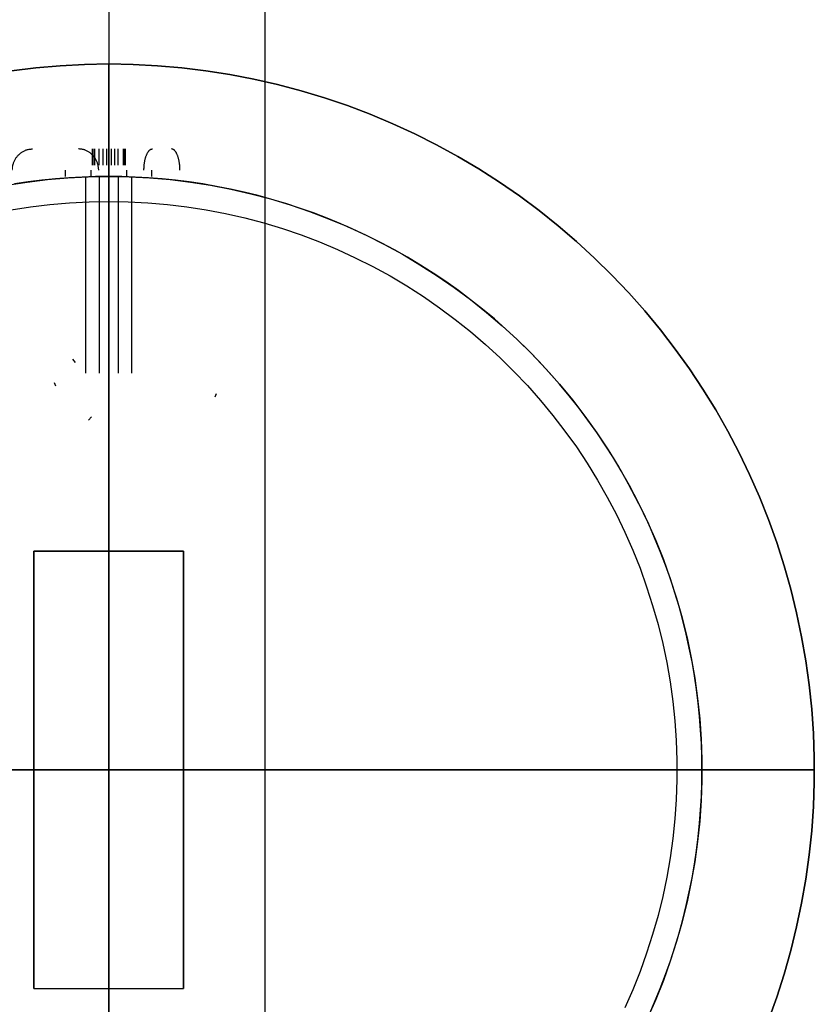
# Model space of a CAD drawing. Header units: millimetres. Extents: x -269 to 269, y -1462 to 438.
# Tile 6 of 26: x -7 to 56, y -19 to 60. Entities that reach past the tile are written whole.
import ezdxf

# ---------------------------------------------------------------- set-up
doc = ezdxf.new("R2010")
doc.units = ezdxf.units.MM
doc.layers.add('Default', color=7, linetype='Continuous', true_color=0x000000)

msp = doc.modelspace()

# ---------------------------------------------------------------- linework, layer by layer
at = {"layer": 'Default'}
for points in [[(0, 227.5), (0, -1460)], [(0, 227.5), (0, -1460)], [(12.5, 227.5), (12.5, -1460)], [(-7.777, 55.962), (-5.841, 56.197), (-3.898, 56.365), (-1.95, 56.466), (0, 56.5)], [(0, 56.5), (-1.95, 56.466), (-3.898, 56.365), (-5.841, 56.197), (-7.777, 55.962)], [(-7.777, 55.962), (-5.841, 56.197), (-3.898, 56.365), (-1.95, 56.466), (0, 56.5)], [(0, 56.5), (1.95, 56.466), (3.898, 56.365), (5.841, 56.197), (7.777, 55.962), (9.704, 55.66), (11.62, 55.292), (13.521, 54.858), (15.407, 54.359), (17.274, 53.795), (19.12, 53.166), (20.944, 52.475), (22.743, 51.721), (24.514, 50.905), (26.257, 50.028), (27.968, 49.092), (29.646, 48.098), (31.288, 47.046), (32.893, 45.938), (34.459, 44.775), (35.984, 43.559), (37.466, 42.291), (38.904, 40.972), (40.295, 39.605), (41.638, 38.191), (42.931, 36.731), (44.173, 35.227), (45.363, 33.681), (46.499, 32.096), (47.579, 30.472), (48.602, 28.811), (49.568, 27.116), (50.474, 25.389), (51.32, 23.632), (52.105, 21.847), (52.828, 20.035), (53.488, 18.2), (54.085, 16.343), (54.617, 14.466), (55.083, 12.572), (55.485, 10.664), (55.82, 8.742), (56.088, 6.81), (56.29, 4.87), (56.424, 2.925), (56.492, 0.975), (56.492, -0.975), (56.424, -2.925), (56.29, -4.87), (56.088, -6.81), (55.82, -8.742), (55.485, -10.664), (55.083, -12.572), (54.617, -14.466), (54.085, -16.343), (53.488, -18.2), (52.828, -20.035)], [(52.828, -20.035), (53.488, -18.2), (54.085, -16.343), (54.617, -14.466), (55.083, -12.572), (55.485, -10.664), (55.82, -8.742), (56.088, -6.81), (56.29, -4.87), (56.424, -2.925), (56.492, -0.975), (56.492, 0.975), (56.424, 2.925), (56.29, 4.87), (56.088, 6.81), (55.82, 8.742), (55.485, 10.664), (55.083, 12.572), (54.617, 14.466), (54.085, 16.343), (53.488, 18.2), (52.828, 20.035), (52.105, 21.847), (51.32, 23.632), (50.474, 25.389), (49.568, 27.116), (48.602, 28.811), (47.579, 30.472), (46.499, 32.096), (45.363, 33.681), (44.173, 35.227), (42.931, 36.731), (41.638, 38.191), (40.295, 39.605), (38.904, 40.972), (37.466, 42.291), (35.984, 43.559), (34.459, 44.775), (32.893, 45.938), (31.288, 47.046), (29.646, 48.098), (27.968, 49.092), (26.257, 50.028), (24.514, 50.905), (22.743, 51.721), (20.944, 52.475), (19.12, 53.166), (17.274, 53.795), (15.407, 54.359), (13.521, 54.858), (11.62, 55.292), (9.704, 55.66), (7.777, 55.962), (5.841, 56.197), (3.898, 56.365), (1.95, 56.466), (0, 56.5)], [(0, 56.5), (1.95, 56.466), (3.898, 56.365), (5.841, 56.197), (7.777, 55.962), (9.704, 55.66), (11.62, 55.292), (13.521, 54.858), (15.407, 54.359), (17.274, 53.795), (19.12, 53.166), (20.944, 52.475), (22.743, 51.721), (24.514, 50.905), (26.257, 50.028), (27.968, 49.092), (29.646, 48.098), (31.288, 47.046), (32.893, 45.938), (34.459, 44.775), (35.984, 43.559), (37.466, 42.291), (38.904, 40.972), (40.295, 39.605), (41.638, 38.191), (42.931, 36.731), (44.173, 35.227), (45.363, 33.681), (46.499, 32.096), (47.579, 30.472), (48.602, 28.811), (49.568, 27.116), (50.474, 25.389), (51.32, 23.632), (52.105, 21.847), (52.828, 20.035), (53.488, 18.2), (54.085, 16.343), (54.617, 14.466), (55.083, 12.572), (55.485, 10.664), (55.82, 8.742), (56.088, 6.81), (56.29, 4.87), (56.424, 2.925), (56.492, 0.975), (56.492, -0.975), (56.424, -2.925), (56.29, -4.87), (56.088, -6.81), (55.82, -8.742), (55.485, -10.664), (55.083, -12.572), (54.617, -14.466), (54.085, -16.343), (53.488, -18.2), (52.828, -20.035)], [(0, -56.5), (0, 56.5)], [(0, -56.5), (0, 56.5)], [(-1.332, 49.7), (-1.332, 48.4)], [(-1.24, 48.4), (-1.24, 49.7)], [(-1.147, 49.7), (-1.147, 48.4)], [(-0.759, 48.4), (-0.759, 49.7)], [(-0.481, 49.7), (-0.481, 48.4)], [(-0.185, 49.7), (-0.185, 48.4)], [(0.185, 49.7), (0.185, 48.4)], [(0.481, 48.4), (0.481, 49.7)], [(0.759, 48.4), (0.759, 49.7)], [(1.147, 49.7), (1.147, 48.4)], [(1.24, 48.4), (1.24, 49.7)], [(1.332, 48.4), (1.332, 49.7)], [(-8.159, 46.794), (-6.539, 47.048), (-4.911, 47.245), (-3.277, 47.387), (-1.64, 47.472), (0, 47.5)], [(43.238, -19.665), (43.716, -18.578), (44.165, -17.484), (44.584, -16.386), (44.974, -15.283), (45.335, -14.177), (45.666, -13.07), (45.969, -11.962), (46.243, -10.854), (46.489, -9.747), (46.707, -8.643), (46.897, -7.542), (47.061, -6.446), (47.197, -5.354), (47.308, -4.268), (47.393, -3.189), (47.453, -2.118), (47.488, -1.054), (47.5, 0), (47.488, 1.054), (47.453, 2.118), (47.393, 3.189), (47.308, 4.268), (47.197, 5.354), (47.061, 6.446), (46.897, 7.542), (46.707, 8.643), (46.489, 9.747), (46.243, 10.854), (45.969, 11.962), (45.666, 13.07), (45.335, 14.177), (44.974, 15.283), (44.584, 16.386), (44.165, 17.484), (43.716, 18.578), (43.238, 19.665), (42.73, 20.745), (42.193, 21.816), (41.627, 22.878), (41.033, 23.929), (40.409, 24.967), (39.757, 25.992), (39.078, 27.003), (38.371, 27.999), (37.637, 28.978), (36.877, 29.939), (36.091, 30.882), (35.28, 31.805), (34.446, 32.707), (33.588, 33.588), (32.707, 34.446), (31.805, 35.28), (30.882, 36.091), (29.939, 36.877), (28.978, 37.637), (27.999, 38.371), (27.003, 39.078), (25.992, 39.757), (24.967, 40.409), (23.929, 41.033), (22.878, 41.627), (21.816, 42.193), (20.745, 42.73), (19.665, 43.238), (18.578, 43.716), (17.484, 44.165), (16.386, 44.584), (15.283, 44.974), (14.177, 45.335), (13.07, 45.666), (11.962, 45.969), (10.854, 46.243), (9.747, 46.489), (8.643, 46.707), (7.542, 46.897), (6.446, 47.061), (5.354, 47.197), (4.268, 47.308), (3.189, 47.393), (2.118, 47.453), (1.054, 47.488), (0, 47.5), (-1.054, 47.488), (-2.118, 47.453), (-3.189, 47.393), (-4.268, 47.308), (-5.354, 47.197), (-6.446, 47.061), (-7.542, 46.897)], [(43.238, -19.665), (43.716, -18.578), (44.165, -17.484), (44.584, -16.386), (44.974, -15.283), (45.335, -14.177), (45.666, -13.07), (45.969, -11.962), (46.243, -10.854), (46.489, -9.747), (46.707, -8.643), (46.897, -7.542), (47.061, -6.446), (47.197, -5.354), (47.308, -4.268), (47.393, -3.189), (47.453, -2.118), (47.488, -1.054), (47.5, 0), (47.488, 1.054), (47.453, 2.118), (47.393, 3.189), (47.308, 4.268), (47.197, 5.354), (47.061, 6.446), (46.897, 7.542), (46.707, 8.643), (46.489, 9.747), (46.243, 10.854), (45.969, 11.962), (45.666, 13.07), (45.335, 14.177), (44.974, 15.283), (44.584, 16.386), (44.165, 17.484), (43.716, 18.578), (43.238, 19.665), (42.73, 20.745), (42.193, 21.816), (41.627, 22.878), (41.033, 23.929), (40.409, 24.967), (39.757, 25.992), (39.078, 27.003), (38.371, 27.999), (37.637, 28.978), (36.877, 29.939), (36.091, 30.882), (35.28, 31.805), (34.446, 32.707), (33.588, 33.588), (32.707, 34.446), (31.805, 35.28), (30.882, 36.091), (29.939, 36.877), (28.978, 37.637), (27.999, 38.371), (27.003, 39.078), (25.992, 39.757), (24.967, 40.409), (23.929, 41.033), (22.878, 41.627), (21.816, 42.193), (20.745, 42.73), (19.665, 43.238), (18.578, 43.716), (17.484, 44.165), (16.386, 44.584), (15.283, 44.974), (14.177, 45.335), (13.07, 45.666), (11.962, 45.969), (10.854, 46.243), (9.747, 46.489), (8.643, 46.707), (7.542, 46.897), (6.446, 47.061), (5.354, 47.197), (4.268, 47.308), (3.189, 47.393), (2.118, 47.453), (1.054, 47.488), (0, 47.5), (-1.054, 47.488), (-2.118, 47.453), (-3.189, 47.393), (-4.268, 47.308), (-5.354, 47.197), (-6.446, 47.061), (-7.542, 46.897)], [(-3.461, 47.5), (-3.461, 48)], [(-1.846, 31.75), (-1.846, 47.5)], [(-1.443, 48), (-1.443, 47.5)], [(-0.77, 47.5), (-0.77, 31.75)], [(0, 47.5), (1.64, 47.472), (3.277, 47.387), (4.911, 47.245), (6.539, 47.048), (8.159, 46.794), (9.769, 46.485), (11.367, 46.12), (12.953, 45.7), (14.522, 45.226), (16.075, 44.697), (17.608, 44.116), (19.12, 43.482), (20.609, 42.796), (22.074, 42.059), (23.513, 41.272), (24.923, 40.436), (26.304, 39.552), (27.654, 38.62), (28.97, 37.643), (30.252, 36.62), (31.498, 35.554), (32.707, 34.446), (33.876, 33.296), (35.005, 32.107), (36.093, 30.88), (37.137, 29.616), (38.137, 28.316), (39.092, 26.983), (40, 25.618), (40.86, 24.222), (41.672, 22.797), (42.434, 21.345), (43.145, 19.868), (43.805, 18.367), (44.413, 16.844), (44.968, 15.301), (45.47, 13.739), (45.917, 12.162), (46.309, 10.57), (46.646, 8.965), (46.928, 7.35), (47.154, 5.725), (47.323, 4.095), (47.436, 2.459), (47.493, 0.82), (47.493, -0.82), (47.436, -2.459), (47.323, -4.095), (47.154, -5.725), (46.928, -7.35), (46.646, -8.965), (46.309, -10.57), (45.917, -12.162), (45.47, -13.739), (44.968, -15.301), (44.413, -16.844), (43.805, -18.367), (43.145, -19.868)], [(0, 47.5), (0, -47.5)], [(0.77, 31.75), (0.77, 47.5)], [(1.443, 47.5), (1.443, 48)], [(1.846, 31.75), (1.846, 47.5)], [(3.461, 47.5), (3.461, 48)], [(-7.815, 44.824), (-6.263, 45.067), (-4.704, 45.256), (-3.139, 45.392), (-1.57, 45.473), (0, 45.5)], [(0, 45.5), (1.57, 45.473), (3.139, 45.392), (4.704, 45.256), (6.263, 45.067), (7.815, 44.824), (9.358, 44.527), (10.889, 44.178), (12.407, 43.776), (13.911, 43.321), (15.398, 42.815), (16.866, 42.258), (18.315, 41.651), (19.742, 40.994), (21.145, 40.288), (22.523, 39.534), (23.874, 38.733), (25.197, 37.886), (26.489, 36.994), (27.751, 36.058), (28.979, 35.078), (30.172, 34.057), (31.33, 32.996), (32.45, 31.894), (33.531, 30.755), (34.573, 29.58), (35.573, 28.369), (36.531, 27.124), (37.446, 25.847), (38.316, 24.539), (39.14, 23.202), (39.917, 21.837), (40.647, 20.446), (41.329, 19.031), (41.961, 17.593), (42.543, 16.135), (43.075, 14.656), (43.555, 13.161), (43.983, 11.65), (44.359, 10.125), (44.682, 8.588), (44.952, 7.04), (45.168, 5.484), (45.331, 3.922), (45.439, 2.355), (45.493, 0.785), (45.493, -0.785), (45.439, -2.355), (45.331, -3.922), (45.168, -5.484), (44.952, -7.04), (44.682, -8.588), (44.359, -10.125), (43.983, -11.65), (43.555, -13.161), (43.075, -14.656), (42.543, -16.135), (41.961, -17.593), (41.329, -19.031)], [(0, -45.5), (0, 45.5)], [(6, 17.5), (-6, 17.5)], [(-6, 17.5), (-6, -17.5)], [(-6, 17.5), (-6, -17.5)], [(-6, 17.5), (6, 17.5)], [(-6, -17.5), (-6, 17.5)], [(0, -17.5), (0, 17.5)], [(0, -17.5), (0, 17.5)], [(6, 17.5), (6, -17.5)], [(6, -17.5), (6, 17.5)], [(6, -17.5), (6, 17.5)], [(-56.5, 0), (56.5, 0)], [(56.5, 0), (-56.5, 0)], [(-47.5, 0), (47.5, 0)], [(-45.5, 0), (45.5, 0)], [(6, 0), (-6, 0)], [(-6, -17.5), (6, -17.5)], [(-6, -17.5), (6, -17.5)]]:
    msp.add_lwpolyline(points, dxfattribs=at)
at = {"layer": 'Default', "extrusion": (1, 0, 0)}
for points in [[(56.5, 22), (56.5, 27)], [(45.5, 22), (45.568, 21.999), (45.636, 21.995), (45.705, 21.99), (45.772, 21.981), (45.84, 21.971), (45.907, 21.958), (45.974, 21.943), (46.04, 21.926), (46.105, 21.906), (46.17, 21.885), (46.234, 21.861), (46.297, 21.834), (46.359, 21.806), (46.42, 21.776), (46.48, 21.743), (46.539, 21.709), (46.597, 21.672), (46.653, 21.634), (46.708, 21.594), (46.762, 21.551), (46.814, 21.507), (46.865, 21.462), (46.914, 21.414), (46.962, 21.365), (47.007, 21.314), (47.051, 21.262), (47.094, 21.208), (47.134, 21.153), (47.172, 21.097), (47.209, 21.039), (47.243, 20.98), (47.276, 20.92), (47.306, 20.859), (47.334, 20.797), (47.361, 20.734), (47.385, 20.67), (47.406, 20.605), (47.426, 20.54), (47.443, 20.474), (47.458, 20.407), (47.471, 20.34), (47.481, 20.272), (47.49, 20.205), (47.495, 20.136), (47.499, 20.068), (47.5, 20)], [(47.5, 0), (47.5, 20)], [(17.5, 37), (17.5, 27)], [(17.5, 27), (17.5, 35.466)], [(17.5, 27), (17.5, 37)], [(0, 27), (0, 37)], [(0, 37), (0, 27)], [(0, 0), (0, 20)], [(0, 27), (0, 22)], [(-17.5, 37), (-17.5, 27)], [(-17.5, 35.466), (-17.5, 27)], [(-17.5, 37), (-17.5, 27)]]:
    msp.add_lwpolyline(points, dxfattribs=at)
at = {"layer": 'Default', "extrusion": (0.38483, 2.11561e-15, 0.922987)}
msp.add_lwpolyline([(48, 8.368), (48.06, 8.365), (48.12, 8.36), (48.179, 8.354), (48.239, 8.345), (48.298, 8.334), (48.356, 8.321), (48.414, 8.306), (48.472, 8.289), (48.529, 8.27), (48.585, 8.249), (48.64, 8.226), (48.695, 8.202), (48.749, 8.175), (48.802, 8.147), (48.854, 8.117), (48.905, 8.085), (48.954, 8.051), (49.003, 8.016), (49.05, 7.979), (49.096, 7.941), (49.141, 7.901), (49.184, 7.859), (49.226, 7.816), (49.266, 7.772), (49.305, 7.726), (49.342, 7.679), (49.377, 7.631), (49.411, 7.581), (49.443, 7.53), (49.474, 7.479), (49.502, 7.426), (49.529, 7.372), (49.554, 7.318), (49.577, 7.262), (49.598, 7.206), (49.617, 7.149), (49.635, 7.092), (49.65, 7.034), (49.663, 6.975), (49.674, 6.916), (49.684, 6.857), (49.691, 6.798), (49.696, 6.738), (49.699, 6.678), (49.7, 6.618)], dxfattribs=at)
at = {"layer": 'Default', "extrusion": (0, 1, 0)}
for points in [[(-0.77, 13.846), (-0.705, 13.871), (-0.64, 13.895), (-0.575, 13.916), (-0.508, 13.934), (-0.441, 13.951), (-0.374, 13.965), (-0.306, 13.977), (-0.237, 13.986), (-0.168, 13.993), (-0.1, 13.998), (-0.031, 14), (0.039, 14), (0.107, 13.997), (0.176, 13.992), (0.245, 13.985), (0.313, 13.975), (0.381, 13.963), (0.449, 13.949), (0.516, 13.932), (0.582, 13.913), (0.648, 13.892), (0.713, 13.869), (0.777, 13.843), (0.84, 13.815), (0.902, 13.785), (0.963, 13.753), (1.023, 13.718), (1.082, 13.682), (1.139, 13.644), (1.195, 13.603), (1.25, 13.561), (1.303, 13.517), (1.355, 13.471), (1.405, 13.424), (1.453, 13.374), (1.5, 13.323), (1.544, 13.271), (1.587, 13.217), (1.628, 13.161), (1.668, 13.104), (1.705, 13.046), (1.74, 12.987), (1.773, 12.926), (1.804, 12.864), (1.832, 12.801), (1.859, 12.738), (1.883, 12.673), (1.905, 12.608), (1.925, 12.542), (1.943, 12.475), (1.958, 12.407), (1.971, 12.34), (1.982, 12.271), (1.99, 12.203), (1.996, 12.134), (1.999, 12.065), (2, 11.996), (1.999, 11.927), (1.995, 11.858), (1.989, 11.789), (1.98, 11.721), (1.97, 11.653), (1.956, 11.585), (1.941, 11.518), (1.923, 11.451), (1.903, 11.385), (1.881, 11.319), (1.856, 11.255), (1.829, 11.191), (1.8, 11.129), (1.769, 11.067), (1.736, 11.007), (1.7, 10.947), (1.663, 10.889), (1.624, 10.832), (1.583, 10.777), (1.539, 10.723), (1.494, 10.671), (1.448, 10.62), (1.399, 10.571), (1.349, 10.523), (1.297, 10.478), (1.244, 10.434), (1.189, 10.392), (1.133, 10.352), (1.075, 10.314), (1.016, 10.278), (0.956, 10.243), (0.895, 10.212), (0.833, 10.182), (0.77, 10.154)], [(1.332, 12.555), (1.846, 12.77)], [(0.185, 13.431), (1.332, 12.555)], [(1.332, 12.555), (1.147, 11.124)], [(1.147, 11.124), (-0.185, 10.569)], [(-0.77, 13.846), (-0.833, 13.818), (-0.895, 13.788), (-0.956, 13.757), (-1.016, 13.722), (-1.075, 13.686), (-1.133, 13.648), (-1.189, 13.608), (-1.244, 13.566), (-1.297, 13.522), (-1.349, 13.477), (-1.399, 13.429), (-1.448, 13.38), (-1.494, 13.329), (-1.539, 13.277), (-1.583, 13.223), (-1.624, 13.168), (-1.663, 13.111), (-1.7, 13.053), (-1.736, 12.993), (-1.769, 12.933), (-1.8, 12.871), (-1.829, 12.809), (-1.856, 12.745), (-1.881, 12.681), (-1.903, 12.615), (-1.923, 12.549), (-1.941, 12.482), (-1.956, 12.415), (-1.97, 12.347), (-1.98, 12.279), (-1.989, 12.211), (-1.995, 12.142), (-1.999, 12.073), (-2, 12.004), (-1.999, 11.935), (-1.996, 11.866), (-1.99, 11.797), (-1.982, 11.729), (-1.971, 11.66), (-1.958, 11.593), (-1.943, 11.525), (-1.925, 11.458), (-1.905, 11.392), (-1.883, 11.327), (-1.859, 11.262), (-1.832, 11.199), (-1.804, 11.136), (-1.773, 11.074), (-1.74, 11.013), (-1.705, 10.954), (-1.668, 10.896), (-1.628, 10.839), (-1.587, 10.783), (-1.544, 10.729), (-1.5, 10.677), (-1.453, 10.626), (-1.405, 10.576), (-1.355, 10.529), (-1.303, 10.483), (-1.25, 10.439), (-1.195, 10.397), (-1.139, 10.356), (-1.082, 10.318), (-1.023, 10.282), (-0.963, 10.247), (-0.902, 10.215), (-0.84, 10.185), (-0.777, 10.157), (-0.713, 10.131), (-0.648, 10.108), (-0.582, 10.087), (-0.516, 10.068), (-0.449, 10.051), (-0.381, 10.037), (-0.313, 10.025), (-0.245, 10.015), (-0.176, 10.008), (-0.107, 10.003), (-0.039, 10), (0.031, 10), (0.1, 10.002), (0.168, 10.007), (0.237, 10.014), (0.306, 10.023), (0.374, 10.035), (0.441, 10.049), (0.508, 10.066), (0.575, 10.084), (0.64, 10.105), (0.705, 10.129), (0.77, 10.154)], [(0.481, 10.846), (0.77, 10.154)], [(-1.147, 12.876), (0.185, 13.431)], [(-0.185, 10.569), (-1.332, 11.445)], [(-0.77, 13.846), (-0.481, 13.154)], [(-1.332, 11.445), (-1.147, 12.876)], [(-1.846, 11.23), (-1.332, 11.445)], [(1.332, 12.555), (0.185, 13.431)], [(1.147, 11.124), (1.332, 12.555)], [(-0.185, 10.569), (1.147, 11.124)], [(-1.147, 12.876), (0.185, 13.431)], [(-1.332, 11.445), (-0.185, 10.569)], [(-1.147, 12.876), (-1.332, 11.445)], [(1.332, 12.555), (0.185, 13.431)], [(1.147, 11.124), (1.332, 12.555)], [(-1.332, 11.445), (1.332, 12.555)], [(-0.185, 10.569), (1.147, 11.124)], [(0.481, 10.846), (-0.481, 13.154)], [(0.185, 13.431), (-1.147, 12.876)], [(-1.332, 11.445), (-0.185, 10.569)], [(-1.147, 12.876), (-1.332, 11.445)], [(-1.443, 15.461), (-1.323, 15.509), (-1.201, 15.553), (-1.078, 15.592), (-0.953, 15.627), (-0.827, 15.658), (-0.7, 15.684), (-0.573, 15.706), (-0.445, 15.724), (-0.316, 15.737), (-0.187, 15.745), (-0.057, 15.75), (0.072, 15.749), (0.202, 15.745), (0.331, 15.735), (0.459, 15.722), (0.588, 15.704), (0.715, 15.681), (0.842, 15.654), (0.967, 15.623), (1.092, 15.588), (1.215, 15.548), (1.337, 15.504), (1.457, 15.455), (1.575, 15.403), (1.692, 15.347), (1.806, 15.286), (1.919, 15.222), (2.029, 15.154), (2.136, 15.082), (2.241, 15.006), (2.344, 14.927), (2.444, 14.845), (2.54, 14.759), (2.634, 14.669), (2.725, 14.577), (2.812, 14.481), (2.896, 14.383), (2.976, 14.281), (3.053, 14.177), (3.127, 14.07), (3.196, 13.961), (3.262, 13.85), (3.324, 13.736), (3.382, 13.62), (3.436, 13.503), (3.486, 13.383), (3.531, 13.262), (3.573, 13.139), (3.61, 13.015), (3.643, 12.89), (3.671, 12.764), (3.696, 12.637), (3.715, 12.509), (3.731, 12.38), (3.742, 12.251), (3.748, 12.122), (3.75, 11.993), (3.748, 11.863), (3.741, 11.734), (3.729, 11.605), (3.713, 11.476), (3.693, 11.349), (3.668, 11.221), (3.639, 11.095), (3.606, 10.97), (3.568, 10.846), (3.526, 10.724), (3.48, 10.603), (3.43, 10.484), (3.375, 10.366), (3.317, 10.251), (3.255, 10.137), (3.188, 10.026), (3.118, 9.917), (3.045, 9.811), (2.967, 9.707), (2.886, 9.606), (2.802, 9.508), (2.714, 9.412), (2.623, 9.32), (2.529, 9.231), (2.432, 9.146), (2.332, 9.063), (2.229, 8.985), (2.124, 8.91), (2.016, 8.838), (1.906, 8.77), (1.793, 8.707), (1.678, 8.647), (1.562, 8.591), (1.443, 8.539)], [(1.443, 8.539), (1.562, 8.591), (1.678, 8.647), (1.793, 8.707), (1.906, 8.77), (2.016, 8.838), (2.124, 8.91), (2.229, 8.985), (2.332, 9.063), (2.432, 9.146), (2.529, 9.231), (2.623, 9.32), (2.714, 9.412), (2.802, 9.508), (2.886, 9.606), (2.967, 9.707), (3.045, 9.811), (3.118, 9.917), (3.188, 10.026), (3.255, 10.137), (3.317, 10.251), (3.375, 10.366), (3.43, 10.484), (3.48, 10.603), (3.526, 10.724), (3.568, 10.846), (3.606, 10.97), (3.639, 11.095), (3.668, 11.221), (3.693, 11.349), (3.713, 11.476), (3.729, 11.605), (3.741, 11.734), (3.748, 11.863), (3.75, 11.993), (3.748, 12.122), (3.742, 12.251), (3.731, 12.38), (3.715, 12.509), (3.696, 12.637), (3.671, 12.764), (3.643, 12.89), (3.61, 13.015), (3.573, 13.139), (3.531, 13.262), (3.486, 13.383), (3.436, 13.503), (3.382, 13.62), (3.324, 13.736), (3.262, 13.85), (3.196, 13.961), (3.127, 14.07), (3.053, 14.177), (2.976, 14.281), (2.896, 14.383), (2.812, 14.481), (2.725, 14.577), (2.634, 14.669), (2.54, 14.759), (2.444, 14.845), (2.344, 14.927), (2.241, 15.006), (2.136, 15.082), (2.029, 15.154), (1.919, 15.222), (1.806, 15.286), (1.692, 15.347), (1.575, 15.403), (1.457, 15.455), (1.337, 15.504), (1.215, 15.548), (1.092, 15.588), (0.967, 15.623), (0.842, 15.654), (0.715, 15.681), (0.588, 15.704), (0.459, 15.722), (0.331, 15.735), (0.202, 15.745), (0.072, 15.749), (-0.057, 15.75), (-0.187, 15.745), (-0.316, 15.737), (-0.445, 15.724), (-0.573, 15.706), (-0.7, 15.684), (-0.827, 15.658), (-0.953, 15.627), (-1.078, 15.592), (-1.201, 15.553), (-1.323, 15.509), (-1.443, 15.461)], [(1.443, 8.539), (1.562, 8.591), (1.678, 8.647), (1.793, 8.707), (1.906, 8.77), (2.016, 8.838), (2.124, 8.91), (2.229, 8.985), (2.332, 9.063), (2.432, 9.146), (2.529, 9.231), (2.623, 9.32), (2.714, 9.412), (2.802, 9.508), (2.886, 9.606), (2.967, 9.707), (3.045, 9.811), (3.118, 9.917), (3.188, 10.026), (3.255, 10.137), (3.317, 10.251), (3.375, 10.366), (3.43, 10.484), (3.48, 10.603), (3.526, 10.724), (3.568, 10.846), (3.606, 10.97), (3.639, 11.095), (3.668, 11.221), (3.693, 11.349), (3.713, 11.476), (3.729, 11.605), (3.741, 11.734), (3.748, 11.863), (3.75, 11.993), (3.748, 12.122), (3.742, 12.251), (3.731, 12.38), (3.715, 12.509), (3.696, 12.637), (3.671, 12.764), (3.643, 12.89), (3.61, 13.015), (3.573, 13.139), (3.531, 13.262), (3.486, 13.383), (3.436, 13.503), (3.382, 13.62), (3.324, 13.736), (3.262, 13.85), (3.196, 13.961), (3.127, 14.07), (3.053, 14.177), (2.976, 14.281), (2.896, 14.383), (2.812, 14.481), (2.725, 14.577), (2.634, 14.669), (2.54, 14.759), (2.444, 14.845), (2.344, 14.927), (2.241, 15.006), (2.136, 15.082), (2.029, 15.154), (1.919, 15.222), (1.806, 15.286), (1.692, 15.347), (1.575, 15.403), (1.457, 15.455), (1.337, 15.504), (1.215, 15.548), (1.092, 15.588), (0.967, 15.623), (0.842, 15.654), (0.715, 15.681), (0.588, 15.704), (0.459, 15.722), (0.331, 15.735), (0.202, 15.745), (0.072, 15.749), (-0.057, 15.75), (-0.187, 15.745), (-0.316, 15.737), (-0.445, 15.724), (-0.573, 15.706), (-0.7, 15.684), (-0.827, 15.658), (-0.953, 15.627), (-1.078, 15.592), (-1.201, 15.553), (-1.323, 15.509), (-1.443, 15.461)], [(1.846, 12.77), (3.461, 13.443)], [(-0.77, 13.846), (-0.705, 13.871), (-0.64, 13.895), (-0.575, 13.916), (-0.508, 13.934), (-0.441, 13.951), (-0.374, 13.965), (-0.306, 13.977), (-0.237, 13.986), (-0.168, 13.993), (-0.1, 13.998), (-0.031, 14), (0.039, 14), (0.107, 13.997), (0.176, 13.992), (0.245, 13.985), (0.313, 13.975), (0.381, 13.963), (0.449, 13.949), (0.516, 13.932), (0.582, 13.913), (0.648, 13.892), (0.713, 13.869), (0.777, 13.843), (0.84, 13.815), (0.902, 13.785), (0.963, 13.753), (1.023, 13.718), (1.082, 13.682), (1.139, 13.644), (1.195, 13.603), (1.25, 13.561), (1.303, 13.517), (1.355, 13.471), (1.405, 13.424), (1.453, 13.374), (1.5, 13.323), (1.544, 13.271), (1.587, 13.217), (1.628, 13.161), (1.668, 13.104), (1.705, 13.046), (1.74, 12.987), (1.773, 12.926), (1.804, 12.864), (1.832, 12.801), (1.859, 12.738), (1.883, 12.673), (1.905, 12.608), (1.925, 12.542), (1.943, 12.475), (1.958, 12.407), (1.971, 12.34), (1.982, 12.271), (1.99, 12.203), (1.996, 12.134), (1.999, 12.065), (2, 11.996), (1.999, 11.927), (1.995, 11.858), (1.989, 11.789), (1.98, 11.721), (1.97, 11.653), (1.956, 11.585), (1.941, 11.518), (1.923, 11.451), (1.903, 11.385), (1.881, 11.319), (1.856, 11.255), (1.829, 11.191), (1.8, 11.129), (1.769, 11.067), (1.736, 11.007), (1.7, 10.947), (1.663, 10.889), (1.624, 10.832), (1.583, 10.777), (1.539, 10.723), (1.494, 10.671), (1.448, 10.62), (1.399, 10.571), (1.349, 10.523), (1.297, 10.478), (1.244, 10.434), (1.189, 10.392), (1.133, 10.352), (1.075, 10.314), (1.016, 10.278), (0.956, 10.243), (0.895, 10.212), (0.833, 10.182), (0.77, 10.154)], [(1.443, 8.539), (1.323, 8.491), (1.201, 8.447), (1.078, 8.408), (0.953, 8.373), (0.827, 8.342), (0.7, 8.316), (0.573, 8.294), (0.445, 8.276), (0.316, 8.263), (0.187, 8.255), (0.057, 8.25), (-0.072, 8.251), (-0.202, 8.255), (-0.331, 8.265), (-0.459, 8.278), (-0.588, 8.296), (-0.715, 8.319), (-0.842, 8.346), (-0.967, 8.377), (-1.092, 8.412), (-1.215, 8.452), (-1.337, 8.496), (-1.457, 8.545), (-1.575, 8.597), (-1.692, 8.653), (-1.806, 8.714), (-1.919, 8.778), (-2.029, 8.846), (-2.136, 8.918), (-2.241, 8.994), (-2.344, 9.073), (-2.444, 9.155), (-2.54, 9.241), (-2.634, 9.331), (-2.725, 9.423), (-2.812, 9.519), (-2.896, 9.617), (-2.976, 9.719), (-3.053, 9.823), (-3.127, 9.93), (-3.196, 10.039), (-3.262, 10.15), (-3.324, 10.264), (-3.382, 10.38), (-3.436, 10.497), (-3.486, 10.617), (-3.531, 10.738), (-3.573, 10.861), (-3.61, 10.985), (-3.643, 11.11), (-3.671, 11.236), (-3.696, 11.363), (-3.715, 11.491), (-3.731, 11.62), (-3.742, 11.749), (-3.748, 11.878), (-3.75, 12.007), (-3.748, 12.137), (-3.741, 12.266), (-3.729, 12.395), (-3.713, 12.524), (-3.693, 12.651), (-3.668, 12.779), (-3.639, 12.905), (-3.606, 13.03), (-3.568, 13.154), (-3.526, 13.276), (-3.48, 13.397), (-3.43, 13.516), (-3.375, 13.634), (-3.317, 13.749), (-3.255, 13.863), (-3.188, 13.974), (-3.118, 14.083), (-3.045, 14.189), (-2.967, 14.293), (-2.886, 14.394), (-2.802, 14.492), (-2.714, 14.588), (-2.623, 14.68), (-2.529, 14.769), (-2.432, 14.854), (-2.332, 14.937), (-2.229, 15.015), (-2.124, 15.09), (-2.016, 15.162), (-1.906, 15.23), (-1.793, 15.293), (-1.678, 15.353), (-1.562, 15.409), (-1.443, 15.461)], [(-1.443, 15.461), (-1.562, 15.409), (-1.678, 15.353), (-1.793, 15.293), (-1.906, 15.23), (-2.016, 15.162), (-2.124, 15.09), (-2.229, 15.015), (-2.332, 14.937), (-2.432, 14.854), (-2.529, 14.769), (-2.623, 14.68), (-2.714, 14.588), (-2.802, 14.492), (-2.886, 14.394), (-2.967, 14.293), (-3.045, 14.189), (-3.118, 14.083), (-3.188, 13.974), (-3.255, 13.863), (-3.317, 13.749), (-3.375, 13.634), (-3.43, 13.516), (-3.48, 13.397), (-3.526, 13.276), (-3.568, 13.154), (-3.606, 13.03), (-3.639, 12.905), (-3.668, 12.779), (-3.693, 12.651), (-3.713, 12.524), (-3.729, 12.395), (-3.741, 12.266), (-3.748, 12.137), (-3.75, 12.007), (-3.748, 11.878), (-3.742, 11.749), (-3.731, 11.62), (-3.715, 11.491), (-3.696, 11.363), (-3.671, 11.236), (-3.643, 11.11), (-3.61, 10.985), (-3.573, 10.861), (-3.531, 10.738), (-3.486, 10.617), (-3.436, 10.497), (-3.382, 10.38), (-3.324, 10.264), (-3.262, 10.15), (-3.196, 10.039), (-3.127, 9.93), (-3.053, 9.823), (-2.976, 9.719), (-2.896, 9.617), (-2.812, 9.519), (-2.725, 9.423), (-2.634, 9.331), (-2.54, 9.241), (-2.444, 9.155), (-2.344, 9.073), (-2.241, 8.994), (-2.136, 8.918), (-2.029, 8.846), (-1.919, 8.778), (-1.806, 8.714), (-1.692, 8.653), (-1.575, 8.597), (-1.457, 8.545), (-1.337, 8.496), (-1.215, 8.452), (-1.092, 8.412), (-0.967, 8.377), (-0.842, 8.346), (-0.715, 8.319), (-0.588, 8.296), (-0.459, 8.278), (-0.331, 8.265), (-0.202, 8.255), (-0.072, 8.251), (0.057, 8.25), (0.187, 8.255), (0.316, 8.263), (0.445, 8.276), (0.573, 8.294), (0.7, 8.316), (0.827, 8.342), (0.953, 8.373), (1.078, 8.408), (1.201, 8.447), (1.323, 8.491), (1.443, 8.539)], [(-1.443, 15.461), (-1.562, 15.409), (-1.678, 15.353), (-1.793, 15.293), (-1.906, 15.23), (-2.016, 15.162), (-2.124, 15.09), (-2.229, 15.015), (-2.332, 14.937), (-2.432, 14.854), (-2.529, 14.769), (-2.623, 14.68), (-2.714, 14.588), (-2.802, 14.492), (-2.886, 14.394), (-2.967, 14.293), (-3.045, 14.189), (-3.118, 14.083), (-3.188, 13.974), (-3.255, 13.863), (-3.317, 13.749), (-3.375, 13.634), (-3.43, 13.516), (-3.48, 13.397), (-3.526, 13.276), (-3.568, 13.154), (-3.606, 13.03), (-3.639, 12.905), (-3.668, 12.779), (-3.693, 12.651), (-3.713, 12.524), (-3.729, 12.395), (-3.741, 12.266), (-3.748, 12.137), (-3.75, 12.007), (-3.748, 11.878), (-3.742, 11.749), (-3.731, 11.62), (-3.715, 11.491), (-3.696, 11.363), (-3.671, 11.236), (-3.643, 11.11), (-3.61, 10.985), (-3.573, 10.861), (-3.531, 10.738), (-3.486, 10.617), (-3.436, 10.497), (-3.382, 10.38), (-3.324, 10.264), (-3.262, 10.15), (-3.196, 10.039), (-3.127, 9.93), (-3.053, 9.823), (-2.976, 9.719), (-2.896, 9.617), (-2.812, 9.519), (-2.725, 9.423), (-2.634, 9.331), (-2.54, 9.241), (-2.444, 9.155), (-2.344, 9.073), (-2.241, 8.994), (-2.136, 8.918), (-2.029, 8.846), (-1.919, 8.778), (-1.806, 8.714), (-1.692, 8.653), (-1.575, 8.597), (-1.457, 8.545), (-1.337, 8.496), (-1.215, 8.452), (-1.092, 8.412), (-0.967, 8.377), (-0.842, 8.346), (-0.715, 8.319), (-0.588, 8.296), (-0.459, 8.278), (-0.331, 8.265), (-0.202, 8.255), (-0.072, 8.251), (0.057, 8.25), (0.187, 8.255), (0.316, 8.263), (0.445, 8.276), (0.573, 8.294), (0.7, 8.316), (0.827, 8.342), (0.953, 8.373), (1.078, 8.408), (1.201, 8.447), (1.323, 8.491), (1.443, 8.539)], [(1.443, 8.539), (0.77, 10.154)], [(-0.77, 13.846), (-0.833, 13.818), (-0.895, 13.788), (-0.956, 13.757), (-1.016, 13.722), (-1.075, 13.686), (-1.133, 13.648), (-1.189, 13.608), (-1.244, 13.566), (-1.297, 13.522), (-1.349, 13.477), (-1.399, 13.429), (-1.448, 13.38), (-1.494, 13.329), (-1.539, 13.277), (-1.583, 13.223), (-1.624, 13.168), (-1.663, 13.111), (-1.7, 13.053), (-1.736, 12.993), (-1.769, 12.933), (-1.8, 12.871), (-1.829, 12.809), (-1.856, 12.745), (-1.881, 12.681), (-1.903, 12.615), (-1.923, 12.549), (-1.941, 12.482), (-1.956, 12.415), (-1.97, 12.347), (-1.98, 12.279), (-1.989, 12.211), (-1.995, 12.142), (-1.999, 12.073), (-2, 12.004), (-1.999, 11.935), (-1.996, 11.866), (-1.99, 11.797), (-1.982, 11.729), (-1.971, 11.66), (-1.958, 11.593), (-1.943, 11.525), (-1.925, 11.458), (-1.905, 11.392), (-1.883, 11.327), (-1.859, 11.262), (-1.832, 11.199), (-1.804, 11.136), (-1.773, 11.074), (-1.74, 11.013), (-1.705, 10.954), (-1.668, 10.896), (-1.628, 10.839), (-1.587, 10.783), (-1.544, 10.729), (-1.5, 10.677), (-1.453, 10.626), (-1.405, 10.576), (-1.355, 10.529), (-1.303, 10.483), (-1.25, 10.439), (-1.195, 10.397), (-1.139, 10.356), (-1.082, 10.318), (-1.023, 10.282), (-0.963, 10.247), (-0.902, 10.215), (-0.84, 10.185), (-0.777, 10.157), (-0.713, 10.131), (-0.648, 10.108), (-0.582, 10.087), (-0.516, 10.068), (-0.449, 10.051), (-0.381, 10.037), (-0.313, 10.025), (-0.245, 10.015), (-0.176, 10.008), (-0.107, 10.003), (-0.039, 10), (0.031, 10), (0.1, 10.002), (0.168, 10.007), (0.237, 10.014), (0.306, 10.023), (0.374, 10.035), (0.441, 10.049), (0.508, 10.066), (0.575, 10.084), (0.64, 10.105), (0.705, 10.129), (0.77, 10.154)], [(-0.77, 13.846), (-1.443, 15.461)], [(-3.461, 10.557), (-1.846, 11.23)], [(0.77, 10.154), (0.833, 10.182), (0.895, 10.212), (0.956, 10.243), (1.016, 10.278), (1.075, 10.314), (1.133, 10.352), (1.189, 10.392), (1.244, 10.434), (1.297, 10.478), (1.349, 10.523), (1.399, 10.571), (1.448, 10.62), (1.494, 10.671), (1.539, 10.723), (1.583, 10.777), (1.624, 10.832), (1.663, 10.889), (1.7, 10.947), (1.736, 11.007), (1.769, 11.067), (1.8, 11.129), (1.829, 11.191), (1.856, 11.255), (1.881, 11.319), (1.903, 11.385), (1.923, 11.451), (1.941, 11.518), (1.956, 11.585), (1.97, 11.653), (1.98, 11.721), (1.989, 11.789), (1.995, 11.858), (1.999, 11.927), (2, 11.996), (1.999, 12.065), (1.996, 12.134), (1.99, 12.203), (1.982, 12.271), (1.971, 12.34), (1.958, 12.407), (1.943, 12.475), (1.925, 12.542), (1.905, 12.608), (1.883, 12.673), (1.859, 12.738), (1.832, 12.801), (1.804, 12.864), (1.773, 12.926), (1.74, 12.987), (1.705, 13.046), (1.668, 13.104), (1.628, 13.161), (1.587, 13.217), (1.544, 13.271), (1.5, 13.323), (1.453, 13.374), (1.405, 13.424), (1.355, 13.471), (1.303, 13.517), (1.25, 13.561), (1.195, 13.603), (1.139, 13.644), (1.082, 13.682), (1.023, 13.718), (0.963, 13.753), (0.902, 13.785), (0.84, 13.815), (0.777, 13.843), (0.713, 13.869), (0.648, 13.892), (0.582, 13.913), (0.516, 13.932), (0.449, 13.949), (0.381, 13.963), (0.313, 13.975), (0.245, 13.985), (0.176, 13.992), (0.107, 13.997), (0.039, 14), (-0.031, 14), (-0.1, 13.998), (-0.168, 13.993), (-0.237, 13.986), (-0.306, 13.977), (-0.374, 13.965), (-0.441, 13.951), (-0.508, 13.934), (-0.575, 13.916), (-0.64, 13.895), (-0.705, 13.871), (-0.77, 13.846)], [(-0.77, 13.846), (-0.833, 13.818), (-0.895, 13.788), (-0.956, 13.757), (-1.016, 13.722), (-1.075, 13.686), (-1.133, 13.648), (-1.189, 13.608), (-1.244, 13.566), (-1.297, 13.522), (-1.349, 13.477), (-1.399, 13.429), (-1.448, 13.38), (-1.494, 13.329), (-1.539, 13.277), (-1.583, 13.223), (-1.624, 13.168), (-1.663, 13.111), (-1.7, 13.053), (-1.736, 12.993), (-1.769, 12.933), (-1.8, 12.871), (-1.829, 12.809), (-1.856, 12.745), (-1.881, 12.681), (-1.903, 12.615), (-1.923, 12.549), (-1.941, 12.482), (-1.956, 12.415), (-1.97, 12.347), (-1.98, 12.279), (-1.989, 12.211), (-1.995, 12.142), (-1.999, 12.073), (-2, 12.004), (-1.999, 11.935), (-1.996, 11.866), (-1.99, 11.797), (-1.982, 11.729), (-1.971, 11.66), (-1.958, 11.593), (-1.943, 11.525), (-1.925, 11.458), (-1.905, 11.392), (-1.883, 11.327), (-1.859, 11.262), (-1.832, 11.199), (-1.804, 11.136), (-1.773, 11.074), (-1.74, 11.013), (-1.705, 10.954), (-1.668, 10.896), (-1.628, 10.839), (-1.587, 10.783), (-1.544, 10.729), (-1.5, 10.677), (-1.453, 10.626), (-1.405, 10.576), (-1.355, 10.529), (-1.303, 10.483), (-1.25, 10.439), (-1.195, 10.397), (-1.139, 10.356), (-1.082, 10.318), (-1.023, 10.282), (-0.963, 10.247), (-0.902, 10.215), (-0.84, 10.185), (-0.777, 10.157), (-0.713, 10.131), (-0.648, 10.108), (-0.582, 10.087), (-0.516, 10.068), (-0.449, 10.051), (-0.381, 10.037), (-0.313, 10.025), (-0.245, 10.015), (-0.176, 10.008), (-0.107, 10.003), (-0.039, 10), (0.031, 10), (0.1, 10.002), (0.168, 10.007), (0.237, 10.014), (0.306, 10.023), (0.374, 10.035), (0.441, 10.049), (0.508, 10.066), (0.575, 10.084), (0.64, 10.105), (0.705, 10.129), (0.77, 10.154)], [(-0.77, 13.846), (-0.705, 13.871), (-0.64, 13.895), (-0.575, 13.916), (-0.508, 13.934), (-0.441, 13.951), (-0.374, 13.965), (-0.306, 13.977), (-0.237, 13.986), (-0.168, 13.993), (-0.1, 13.998), (-0.031, 14), (0.039, 14), (0.107, 13.997), (0.176, 13.992), (0.245, 13.985), (0.313, 13.975), (0.381, 13.963), (0.449, 13.949), (0.516, 13.932), (0.582, 13.913), (0.648, 13.892), (0.713, 13.869), (0.777, 13.843), (0.84, 13.815), (0.902, 13.785), (0.963, 13.753), (1.023, 13.718), (1.082, 13.682), (1.139, 13.644), (1.195, 13.603), (1.25, 13.561), (1.303, 13.517), (1.355, 13.471), (1.405, 13.424), (1.453, 13.374), (1.5, 13.323), (1.544, 13.271), (1.587, 13.217), (1.628, 13.161), (1.668, 13.104), (1.705, 13.046), (1.74, 12.987), (1.773, 12.926), (1.804, 12.864), (1.832, 12.801), (1.859, 12.738), (1.883, 12.673), (1.905, 12.608), (1.925, 12.542), (1.943, 12.475), (1.958, 12.407), (1.971, 12.34), (1.982, 12.271), (1.99, 12.203), (1.996, 12.134), (1.999, 12.065), (2, 11.996), (1.999, 11.927), (1.995, 11.858), (1.989, 11.789), (1.98, 11.721), (1.97, 11.653), (1.956, 11.585), (1.941, 11.518), (1.923, 11.451), (1.903, 11.385), (1.881, 11.319), (1.856, 11.255), (1.829, 11.191), (1.8, 11.129), (1.769, 11.067), (1.736, 11.007), (1.7, 10.947), (1.663, 10.889), (1.624, 10.832), (1.583, 10.777), (1.539, 10.723), (1.494, 10.671), (1.448, 10.62), (1.399, 10.571), (1.349, 10.523), (1.297, 10.478), (1.244, 10.434), (1.189, 10.392), (1.133, 10.352), (1.075, 10.314), (1.016, 10.278), (0.956, 10.243), (0.895, 10.212), (0.833, 10.182), (0.77, 10.154)], [(-0.77, 13.846), (-0.833, 13.818), (-0.895, 13.788), (-0.956, 13.757), (-1.016, 13.722), (-1.075, 13.686), (-1.133, 13.648), (-1.189, 13.608), (-1.244, 13.566), (-1.297, 13.522), (-1.349, 13.477), (-1.399, 13.429), (-1.448, 13.38), (-1.494, 13.329), (-1.539, 13.277), (-1.583, 13.223), (-1.624, 13.168), (-1.663, 13.111), (-1.7, 13.053), (-1.736, 12.993), (-1.769, 12.933), (-1.8, 12.871), (-1.829, 12.809), (-1.856, 12.745), (-1.881, 12.681), (-1.903, 12.615), (-1.923, 12.549), (-1.941, 12.482), (-1.956, 12.415), (-1.97, 12.347), (-1.98, 12.279), (-1.989, 12.211), (-1.995, 12.142), (-1.999, 12.073), (-2, 12.004), (-1.999, 11.935), (-1.996, 11.866), (-1.99, 11.797), (-1.982, 11.729), (-1.971, 11.66), (-1.958, 11.593), (-1.943, 11.525), (-1.925, 11.458), (-1.905, 11.392), (-1.883, 11.327), (-1.859, 11.262), (-1.832, 11.199), (-1.804, 11.136), (-1.773, 11.074), (-1.74, 11.013), (-1.705, 10.954), (-1.668, 10.896), (-1.628, 10.839), (-1.587, 10.783), (-1.544, 10.729), (-1.5, 10.677), (-1.453, 10.626), (-1.405, 10.576), (-1.355, 10.529), (-1.303, 10.483), (-1.25, 10.439), (-1.195, 10.397), (-1.139, 10.356), (-1.082, 10.318), (-1.023, 10.282), (-0.963, 10.247), (-0.902, 10.215), (-0.84, 10.185), (-0.777, 10.157), (-0.713, 10.131), (-0.648, 10.108), (-0.582, 10.087), (-0.516, 10.068), (-0.449, 10.051), (-0.381, 10.037), (-0.313, 10.025), (-0.245, 10.015), (-0.176, 10.008), (-0.107, 10.003), (-0.039, 10), (0.031, 10), (0.1, 10.002), (0.168, 10.007), (0.237, 10.014), (0.306, 10.023), (0.374, 10.035), (0.441, 10.049), (0.508, 10.066), (0.575, 10.084), (0.64, 10.105), (0.705, 10.129), (0.77, 10.154)], [(0.673, 10.385), (0.729, 10.409), (0.783, 10.435), (0.837, 10.463), (0.889, 10.493), (0.941, 10.524), (0.991, 10.558), (1.04, 10.593), (1.088, 10.63), (1.135, 10.668), (1.18, 10.708), (1.224, 10.749), (1.267, 10.792), (1.308, 10.837), (1.347, 10.883), (1.385, 10.93), (1.421, 10.978), (1.455, 11.028), (1.488, 11.079), (1.519, 11.131), (1.548, 11.184), (1.575, 11.238), (1.601, 11.292), (1.624, 11.348), (1.646, 11.405), (1.665, 11.462), (1.683, 11.519), (1.698, 11.578), (1.712, 11.637), (1.723, 11.696), (1.733, 11.756), (1.74, 11.816), (1.746, 11.876), (1.749, 11.936), (1.75, 11.997), (1.749, 12.057), (1.746, 12.117), (1.741, 12.177), (1.734, 12.237), (1.725, 12.297), (1.713, 12.356), (1.7, 12.415), (1.685, 12.474), (1.667, 12.532), (1.648, 12.589), (1.627, 12.645), (1.603, 12.701), (1.578, 12.756), (1.551, 12.81), (1.522, 12.863), (1.492, 12.915), (1.459, 12.966), (1.425, 13.016), (1.389, 13.065), (1.351, 13.112), (1.312, 13.158), (1.271, 13.202), (1.229, 13.246), (1.185, 13.287), (1.14, 13.327), (1.094, 13.366), (1.046, 13.403), (0.997, 13.438), (0.947, 13.472), (0.895, 13.504), (0.843, 13.534), (0.79, 13.562), (0.735, 13.588), (0.68, 13.613), (0.624, 13.635), (0.567, 13.656), (0.51, 13.674), (0.451, 13.691), (0.393, 13.705), (0.334, 13.718), (0.274, 13.728), (0.214, 13.737), (0.154, 13.743), (0.094, 13.747), (0.034, 13.75), (-0.027, 13.75), (-0.087, 13.748), (-0.147, 13.744), (-0.207, 13.738), (-0.267, 13.729), (-0.327, 13.719), (-0.386, 13.707), (-0.445, 13.693), (-0.503, 13.676), (-0.56, 13.658), (-0.617, 13.638), (-0.673, 13.615)], [(-1.615, 11.327), (1.615, 12.673)], [(0.673, 10.385), (0.617, 10.362), (0.56, 10.342), (0.503, 10.324), (0.445, 10.307), (0.386, 10.293), (0.327, 10.281), (0.267, 10.271), (0.207, 10.262), (0.147, 10.256), (0.087, 10.252), (0.027, 10.25), (-0.034, 10.25), (-0.094, 10.253), (-0.154, 10.257), (-0.214, 10.263), (-0.274, 10.272), (-0.334, 10.282), (-0.393, 10.295), (-0.451, 10.309), (-0.51, 10.326), (-0.567, 10.344), (-0.624, 10.365), (-0.68, 10.387), (-0.735, 10.412), (-0.79, 10.438), (-0.843, 10.466), (-0.895, 10.496), (-0.947, 10.528), (-0.997, 10.562), (-1.046, 10.597), (-1.094, 10.634), (-1.14, 10.673), (-1.185, 10.713), (-1.229, 10.754), (-1.271, 10.798), (-1.312, 10.842), (-1.351, 10.888), (-1.389, 10.935), (-1.425, 10.984), (-1.459, 11.034), (-1.492, 11.085), (-1.522, 11.137), (-1.551, 11.19), (-1.578, 11.244), (-1.603, 11.299), (-1.627, 11.355), (-1.648, 11.411), (-1.667, 11.468), (-1.685, 11.526), (-1.7, 11.585), (-1.713, 11.644), (-1.725, 11.703), (-1.734, 11.763), (-1.741, 11.823), (-1.746, 11.883), (-1.749, 11.943), (-1.75, 12.003), (-1.749, 12.064), (-1.746, 12.124), (-1.74, 12.184), (-1.733, 12.244), (-1.723, 12.304), (-1.712, 12.363), (-1.698, 12.422), (-1.683, 12.481), (-1.665, 12.538), (-1.646, 12.595), (-1.624, 12.652), (-1.601, 12.708), (-1.575, 12.762), (-1.548, 12.816), (-1.519, 12.869), (-1.488, 12.921), (-1.455, 12.972), (-1.421, 13.022), (-1.385, 13.07), (-1.347, 13.117), (-1.308, 13.163), (-1.267, 13.208), (-1.224, 13.251), (-1.18, 13.292), (-1.135, 13.332), (-1.088, 13.37), (-1.04, 13.407), (-0.991, 13.442), (-0.941, 13.476), (-0.889, 13.507), (-0.837, 13.537), (-0.783, 13.565), (-0.729, 13.591), (-0.673, 13.615)], [(0.673, 10.385), (-0.673, 13.615)], [(6, 37), (5.667, 36.824), (5.327, 36.658), (4.979, 36.5), (4.624, 36.353), (4.263, 36.215), (3.896, 36.088), (3.523, 35.973), (3.145, 35.868), (2.762, 35.775), (2.375, 35.694), (1.985, 35.624), (1.592, 35.568), (1.196, 35.523), (0.798, 35.491), (0.399, 35.472), (0, 35.466), (-0.399, 35.472), (-0.798, 35.491), (-1.196, 35.523), (-1.592, 35.568), (-1.985, 35.624), (-2.375, 35.694), (-2.762, 35.775), (-3.145, 35.868), (-3.523, 35.973), (-3.896, 36.088), (-4.263, 36.215), (-4.624, 36.353), (-4.979, 36.5), (-5.327, 36.658), (-5.667, 36.824), (-6, 37)], [(6, 37), (5.667, 36.824), (5.327, 36.658), (4.979, 36.5), (4.624, 36.353), (4.263, 36.215), (3.896, 36.088), (3.523, 35.973), (3.145, 35.868), (2.762, 35.775), (2.375, 35.694), (1.985, 35.624), (1.592, 35.568), (1.196, 35.523), (0.798, 35.491), (0.399, 35.472), (0, 35.466), (-0.399, 35.472), (-0.798, 35.491), (-1.196, 35.523), (-1.592, 35.568), (-1.985, 35.624), (-2.375, 35.694), (-2.762, 35.775), (-3.145, 35.868), (-3.523, 35.973), (-3.896, 36.088), (-4.263, 36.215), (-4.624, 36.353), (-4.979, 36.5), (-5.327, 36.658), (-5.667, 36.824), (-6, 37)], [(-45.5, 22), (-45.568, 21.999), (-45.636, 21.995), (-45.705, 21.99), (-45.772, 21.981), (-45.84, 21.971), (-45.907, 21.958), (-45.974, 21.943), (-46.04, 21.926), (-46.105, 21.906), (-46.17, 21.885), (-46.234, 21.861), (-46.297, 21.834), (-46.359, 21.806), (-46.42, 21.776), (-46.48, 21.743), (-46.539, 21.709), (-46.597, 21.672), (-46.653, 21.634), (-46.708, 21.594), (-46.762, 21.551), (-46.814, 21.507), (-46.865, 21.462), (-46.914, 21.414), (-46.962, 21.365), (-47.007, 21.314), (-47.051, 21.262), (-47.094, 21.208), (-47.134, 21.153), (-47.172, 21.097), (-47.209, 21.039), (-47.243, 20.98), (-47.276, 20.92), (-47.306, 20.859), (-47.334, 20.797), (-47.361, 20.734), (-47.385, 20.67), (-47.406, 20.605), (-47.426, 20.54), (-47.443, 20.474), (-47.458, 20.407), (-47.471, 20.34), (-47.481, 20.272), (-47.49, 20.205), (-47.495, 20.136), (-47.499, 20.068), (-47.5, 20)], [(-6, 37), (-5.667, 36.824), (-5.327, 36.658), (-4.979, 36.5), (-4.624, 36.353), (-4.263, 36.215), (-3.896, 36.088), (-3.523, 35.973), (-3.145, 35.868), (-2.762, 35.775), (-2.375, 35.694), (-1.985, 35.624), (-1.592, 35.568), (-1.196, 35.523), (-0.798, 35.491), (-0.399, 35.472), (0, 35.466), (0.399, 35.472), (0.798, 35.491), (1.196, 35.523), (1.592, 35.568), (1.985, 35.624), (2.375, 35.694), (2.762, 35.775), (3.145, 35.868), (3.523, 35.973), (3.896, 36.088), (4.263, 36.215), (4.624, 36.353), (4.979, 36.5), (5.327, 36.658), (5.667, 36.824), (6, 37)]]:
    msp.add_lwpolyline(points, dxfattribs=at)
at = {"layer": 'Default', "extrusion": (0.922987, -1.37975e-16, -0.38483)}
msp.add_lwpolyline([(48, 7.326), (48.06, 7.329), (48.12, 7.333), (48.179, 7.34), (48.239, 7.349), (48.298, 7.36), (48.356, 7.373), (48.414, 7.388), (48.472, 7.405), (48.529, 7.424), (48.585, 7.445), (48.64, 7.467), (48.695, 7.492), (48.749, 7.518), (48.802, 7.547), (48.854, 7.577), (48.905, 7.609), (48.954, 7.642), (49.003, 7.678), (49.05, 7.714), (49.096, 7.753), (49.141, 7.793), (49.184, 7.835), (49.226, 7.878), (49.266, 7.922), (49.305, 7.968), (49.342, 8.015), (49.377, 8.063), (49.411, 8.113), (49.443, 8.163), (49.474, 8.215), (49.502, 8.268), (49.529, 8.322), (49.554, 8.376), (49.577, 8.432), (49.598, 8.488), (49.617, 8.545), (49.635, 8.602), (49.65, 8.66), (49.663, 8.718), (49.674, 8.777), (49.684, 8.837), (49.691, 8.896), (49.696, 8.956), (49.699, 9.016), (49.7, 9.076)], dxfattribs=at)
at = {"layer": 'Default', "extrusion": (0.922987, -3.67932e-16, -0.38483)}
msp.add_lwpolyline([(48, 14.826), (48.06, 14.823), (48.12, 14.818), (48.179, 14.811), (48.239, 14.803), (48.298, 14.792), (48.356, 14.779), (48.414, 14.764), (48.472, 14.747), (48.529, 14.728), (48.585, 14.707), (48.64, 14.684), (48.695, 14.66), (48.749, 14.633), (48.802, 14.605), (48.854, 14.575), (48.905, 14.543), (48.954, 14.509), (49.003, 14.474), (49.05, 14.437), (49.096, 14.399), (49.141, 14.359), (49.184, 14.317), (49.226, 14.274), (49.266, 14.23), (49.305, 14.184), (49.342, 14.137), (49.377, 14.088), (49.411, 14.039), (49.443, 13.988), (49.474, 13.937), (49.502, 13.884), (49.529, 13.83), (49.554, 13.776), (49.577, 13.72), (49.598, 13.664), (49.617, 13.607), (49.635, 13.55), (49.65, 13.492), (49.663, 13.433), (49.674, 13.374), (49.684, 13.315), (49.691, 13.255), (49.696, 13.196), (49.699, 13.136), (49.7, 13.076)], dxfattribs=at)
at = {"layer": 'Default', "extrusion": (0.38483, -2.11561e-15, 0.922987)}
msp.add_lwpolyline([(48, 0.868), (48.06, 0.871), (48.12, 0.876), (48.179, 0.882), (48.239, 0.891), (48.298, 0.902), (48.356, 0.915), (48.414, 0.93), (48.472, 0.947), (48.529, 0.966), (48.585, 0.987), (48.64, 1.009), (48.695, 1.034), (48.749, 1.061), (48.802, 1.089), (48.854, 1.119), (48.905, 1.151), (48.954, 1.184), (49.003, 1.22), (49.05, 1.257), (49.096, 1.295), (49.141, 1.335), (49.184, 1.377), (49.226, 1.42), (49.266, 1.464), (49.305, 1.51), (49.342, 1.557), (49.377, 1.605), (49.411, 1.655), (49.443, 1.706), (49.474, 1.757), (49.502, 1.81), (49.529, 1.864), (49.554, 1.918), (49.577, 1.974), (49.598, 2.03), (49.617, 2.087), (49.635, 2.144), (49.65, 2.202), (49.663, 2.261), (49.674, 2.32), (49.684, 2.379), (49.691, 2.438), (49.696, 2.498), (49.699, 2.558), (49.7, 2.618)], dxfattribs=at)
at = {"layer": 'Default', "extrusion": (0.184561, -0.199961, 0.962264)}
msp.add_lwpolyline([(20.178, 26.777), (20.178, 27.13)], dxfattribs=at)
at = {"layer": 'Default', "extrusion": (0.962264, 0.199961, -0.184561)}
msp.add_lwpolyline([(31.243, 11.033), (30.978, 11.268)], dxfattribs=at)
at = {"layer": 'Default', "extrusion": (0.962264, -0.199961, -0.184561)}
msp.add_lwpolyline([(30.978, 12.32), (31.243, 12.555)], dxfattribs=at)
at = {"layer": 'Default', "extrusion": (0.184561, 0.199961, 0.962264)}
msp.add_lwpolyline([(20.178, -20.246), (20.178, -20.599)], dxfattribs=at)

doc.saveas('drawing.dxf')
